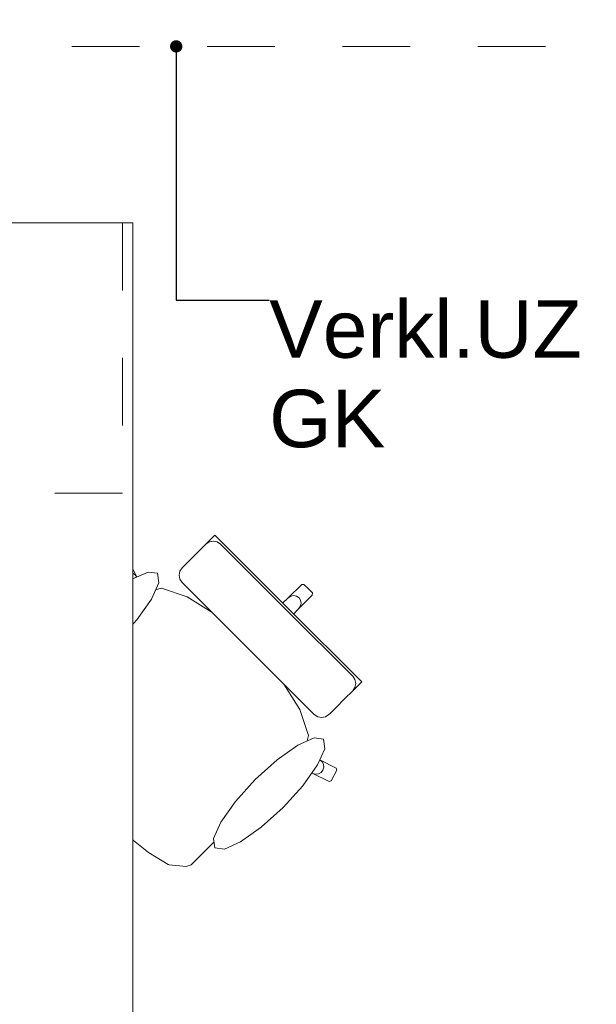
# Model space of a CAD drawing. Header units: metres. Extents: x -4 to 100, y -11 to 17.
# Tile 202 of 256: x 15.633 to 16.485, y 11.535 to 12.99. Entities that reach past the tile are written whole.
import ezdxf

# ---------------------------------------------------------------- set-up
doc = ezdxf.new("R2010")
doc.units = ezdxf.units.M
doc.header["$MEASUREMENT"] = 0
for name, pattern in [('Strichlinie eng', [0.115, 0.075, -0.04]), ('Untersicht', [0.1, 0.075, -0.025]), ('Wipeout_Contour', [1, 0, -1])]:
    doc.linetypes.add(name, pattern=pattern)
for name, color, linetype in [('152 - Bemaßung_ Beschriftung.Ausbau', 7, 'Continuous'), ('701 - Einrichtung.Möbel', 7, 'Continuous'), ('Neubau_152 - Bemaßung_ Beschriftung.Ausbau', 7, 'Continuous'), ('Neubau_653 - Abdeckung.TB Verkofferung', 7, 'Continuous')]:
    doc.layers.add(name, color=color, linetype=linetype)
doc.styles.add('ERSTELLTER_STIL_2', font='txt')
doc.dimstyles.new('ERSTELLTER_STIL__5', dxfattribs={"dimtxt": 0.1, "dimasz": 0.0532, "dimexe": 0.18, "dimexo": 0.0625, "dimgap": 0, "dimtad": 1, "dimtih": 1, "dimtoh": 1, "dimzin": 0, "dimdsep": 46, "dimtxsty": 'ERSTELLTER_STIL_2', "dimblk": 'ARROWHEAD_2', "dimblk1": 'ARROWHEAD_2', "dimblk2": 'ARROWHEAD_2', "dimcen": 0.09, "dimse1": 1, "dimse2": 1, "dimclrd": 7, "dimclre": 7, "dimclrt": 7, "dimazin": 0, "dimtfac": 1, "dimtdec": 4, "dimtmove": 0, "dimatfit": 3, "dimfxl": 1, "dimtolj": 1, "dimtzin": 0, "dimarcsym": 0})
doc.dimstyles.new('ERSTELLTER_STIL__8', dxfattribs={"dimtxt": 0.18, "dimasz": 0.03648, "dimexe": 0.18, "dimexo": 0.0625, "dimgap": 0, "dimtad": 0, "dimtih": 1, "dimtoh": 1, "dimdec": 4, "dimzin": 0, "dimdsep": 46, "dimcen": 0.09, "dimadec": 0, "dimazin": 0, "dimtfac": 1, "dimtdec": 4, "dimtmove": 0, "dimatfit": 3, "dimldrblk": 'ARROWHEAD_11', "dimfxl": 1, "dimtolj": 1, "dimtzin": 0, "dimarcsym": 0})

# ---------------------------------------------------------------- blocks, each defined once
blk = doc.blocks.new('ARROWHEAD_11')
at = {"color": 0, "linetype": 'Continuous', "lineweight": 0}
blk.add_line((0, 0), (-1, 0), dxfattribs=at)
at = {"color": 0, "linetype": 'Continuous', "lineweight": 0, "const_width": 0.25, "flags": 128}
blk.add_lwpolyline([(-0.125, 0, 1), (0.125, 0, 1)], format="xyb", close=True, dxfattribs=at)
blk = doc.blocks.new('*D326')
at = {"layer": '152 - Bemaßung_ Beschriftung.Ausbau', "color": 7, "linetype": 'Continuous', "lineweight": 5}
for p, q in [((15, 15.3025), (15, 15.4075)), ((15.0202, 15.39), (14.9798, 15.32)), ((18.4902, 15.39), (18.4498, 15.32)), ((14.84, 15.355), (15, 15.355)), ((15, 15.355), (18.47, 15.355))]:
    blk.add_line(p, q, dxfattribs=at)
at = {"layer": '152 - Bemaßung_ Beschriftung.Ausbau', "color": 7, "lineweight": 5, "char_height": 0.1, "attachment_point": 7, "style": 'ERSTELLTER_STIL_2'}
for s, insert in [('\\A1;{\\pql;\\fArial|b0|i0|c0|p38;3,47}', (16.5261, 15.375)), ('\\A1;{\\pql;\\fArial|b0|i0|c0|p38;13}', (18.298, 15.375))]:
    blk.add_mtext(s, dxfattribs=dict(at, insert=insert))
blk = doc.blocks.new('ARROWHEAD_2')
at = {"color": 0, "linetype": 'Continuous', "lineweight": 0}
for p, q in [((-0.378, -0.655), (0.378, 0.655)), ((0, 0), (-1, 0))]:
    blk.add_line(p, q, dxfattribs=at)
blk = doc.blocks.new('*D327')
at = {"layer": '152 - Bemaßung_ Beschriftung.Ausbau', "color": 7, "linetype": 'Continuous', "lineweight": 5}
for p, q in [((18.47, 15.3025), (18.47, 15.4075)), ((18.4902, 15.39), (18.4498, 15.32)), ((18.6202, 15.39), (18.5798, 15.32)), ((15, 15.355), (18.47, 15.355)), ((18.47, 15.355), (18.6, 15.355))]:
    blk.add_line(p, q, dxfattribs=at)

msp = doc.modelspace()

# ---------------------------------------------------------------- linework, layer by layer
at = {"layer": 'Neubau_653 - Abdeckung.TB Verkofferung', "color": 1, "linetype": 'Untersicht', "lineweight": 9}
msp.add_line((15.11, 12.9505), (18.6, 12.9505), dxfattribs=at)

# ---------------------------------------------------------------- wipeouts: each hides what was drawn before it
at = {"color": 254, "linetype": 'Wipeout_Contour', "lineweight": 0, "ltscale": 572.978514}
msp.add_wipeout([(15.9223, 11.7769), (16.0351, 11.8897), (16.0658, 11.8759), (16.0901, 11.8639), (16.0931, 11.8649), (16.1016, 11.881), (16.1007, 11.884), (16.0763, 11.896), (16.0536, 11.9084), (16.0597, 11.9323), (16.047, 11.9706), (16.0174, 12.0174), (15.9995, 12.0378), (16.0204, 12.0587), (16.0365, 12.0749), (16.0194, 12.092), (16.0453, 12.1198), (16.0652, 12.1397), (16.0653, 12.1429), (16.0591, 12.1491), (15.7409, 11.8309), (15.7833, 11.7911), (15.7839, 11.7907), (15.823, 11.7592), (15.8524, 11.7414), (15.854, 11.7408), (15.8791, 11.7384), (15.8861, 11.7407), (15.9028, 11.7575)], dxfattribs=at).dxf.layer = '701 - Einrichtung.Möbel'

# ---------------------------------------------------------------- next in the draw order: linework, layer by layer
at = {"layer": '701 - Einrichtung.Möbel', "color": 7, "linetype": 'Continuous', "lineweight": 5}
for p, q in [((16.0797, 11.8934), (16.0763, 11.896)), ((16.1007, 11.884), (16.0763, 11.896)), ((16.0818, 11.8897), (16.0797, 11.8934)), ((16.0822, 11.8853), (16.0818, 11.8897)), ((16.07, 11.8748), (16.0743, 11.8754)), ((16.0743, 11.8754), (16.0782, 11.8776)), ((16.0782, 11.8776), (16.0809, 11.8811)), ((16.0809, 11.8811), (16.0822, 11.8853)), ((16.0931, 11.8649), (16.1016, 11.881)), ((16.1016, 11.881), (16.1007, 11.884)), ((16.0901, 11.8639), (16.0931, 11.8649)), ((15.7833, 11.7911), (15.7839, 11.7907)), ((15.7839, 11.7907), (15.823, 11.7592)), ((15.9028, 11.7575), (15.9223, 11.7769)), ((15.823, 11.7592), (15.8524, 11.7414)), ((15.8861, 11.7407), (15.9028, 11.7575)), ((15.8524, 11.7414), (15.854, 11.7408)), ((15.854, 11.7408), (15.8791, 11.7384)), ((15.8791, 11.7384), (15.8861, 11.7407))]:
    msp.add_line(p, q, dxfattribs=at)

# ---------------------------------------------------------------- next in the draw order: wipeouts: each hides what was drawn before it
at = {"color": 254, "linetype": 'Wipeout_Contour', "lineweight": 0, "ltscale": 581.989427}
msp.add_wipeout([(15.687, 12.0123), (15.6675, 11.9928), (15.6508, 11.9761), (15.6485, 11.9691), (15.6508, 11.9439), (15.6514, 11.9424), (15.6692, 11.913), (15.7007, 11.8739), (15.7012, 11.8733), (15.7409, 11.8309), (16.0591, 12.1491), (16.0529, 12.1553), (16.0497, 12.1552), (16.0298, 12.1353), (16.002, 12.1093), (15.9849, 12.1265), (15.9687, 12.1104), (15.9479, 12.0895), (15.9274, 12.1074), (15.8806, 12.137), (15.8423, 12.1497), (15.8184, 12.1436), (15.8061, 12.1663), (15.794, 12.1907), (15.7911, 12.1916), (15.7749, 12.1831), (15.7739, 12.1801), (15.7859, 12.1558), (15.7997, 12.1251)], dxfattribs=at).dxf.layer = '701 - Einrichtung.Möbel'

# ---------------------------------------------------------------- next in the draw order: linework, layer by layer
at = {"layer": '701 - Einrichtung.Möbel', "color": 7, "linetype": 'Continuous', "lineweight": 5}
for p, q in [((15.7739, 12.1801), (15.7749, 12.1831)), ((15.7859, 12.1558), (15.7739, 12.1801)), ((15.7749, 12.1831), (15.7911, 12.1916)), ((15.7911, 12.1916), (15.794, 12.1907)), ((15.794, 12.1907), (15.8061, 12.1663)), ((15.7854, 12.1643), (15.7876, 12.1681)), ((15.7876, 12.1681), (15.7911, 12.1709)), ((15.7911, 12.1709), (15.7953, 12.1722)), ((15.7953, 12.1722), (15.7997, 12.1718)), ((15.7997, 12.1718), (15.8034, 12.1697)), ((15.8034, 12.1697), (15.8061, 12.1663)), ((15.8061, 12.1663), (15.8184, 12.1436)), ((15.7848, 12.16), (15.7854, 12.1643)), ((15.7859, 12.1558), (15.7848, 12.16)), ((15.7997, 12.1251), (15.7859, 12.1558)), ((16.0298, 12.1353), (16.0497, 12.1552)), ((16.0497, 12.1552), (16.0529, 12.1553)), ((16.0529, 12.1553), (16.0591, 12.1491)), ((15.8182, 12.1435), (15.7997, 12.1251)), ((15.8182, 12.1435), (15.8184, 12.1436)), ((15.8184, 12.1436), (15.8423, 12.1497)), ((15.8423, 12.1497), (15.8806, 12.137)), ((15.8806, 12.137), (15.9274, 12.1074)), ((16.0298, 12.1353), (16.0335, 12.1378)), ((16.0335, 12.1378), (16.0378, 12.1388)), ((16.0378, 12.1388), (16.0421, 12.138)), ((16.0421, 12.138), (16.0457, 12.1356)), ((16.0453, 12.1198), (16.0652, 12.1397)), ((16.0653, 12.1429), (16.0591, 12.1491)), ((16.0652, 12.1397), (16.0653, 12.1429)), ((15.687, 12.0123), (15.7997, 12.1251)), ((15.9687, 12.1104), (15.9849, 12.1265)), ((15.9849, 12.1265), (16.002, 12.1093)), ((16.002, 12.1093), (16.0298, 12.1353)), ((16.0453, 12.1198), (16.0478, 12.1235)), ((16.048, 12.1321), (16.0457, 12.1356)), ((16.0478, 12.1235), (16.0488, 12.1278)), ((16.0488, 12.1278), (16.048, 12.1321)), ((15.9274, 12.1074), (15.9479, 12.0895)), ((15.9479, 12.0895), (15.9687, 12.1104)), ((16.002, 12.1093), (16.0107, 12.1007)), ((16.0194, 12.092), (16.0453, 12.1198)), ((16.0194, 12.092), (16.0107, 12.1007)), ((15.9479, 12.0895), (15.9754, 12.0654)), ((16.0365, 12.0749), (16.0194, 12.092)), ((15.9995, 12.0378), (15.9754, 12.0654)), ((16.0204, 12.0587), (16.0365, 12.0749)), ((15.9995, 12.0378), (16.0204, 12.0587)), ((16.0174, 12.0174), (15.9995, 12.0378)), ((15.6675, 11.9928), (15.687, 12.0123)), ((16.047, 11.9706), (16.0174, 12.0174)), ((15.6508, 11.9761), (15.6675, 11.9928)), ((15.6485, 11.9691), (15.6508, 11.9761)), ((15.6508, 11.9439), (15.6485, 11.9691)), ((16.0597, 11.9323), (16.047, 11.9706)), ((15.6514, 11.9424), (15.6508, 11.9439)), ((15.6692, 11.913), (15.6514, 11.9424)), ((16.0536, 11.9084), (16.0597, 11.9323)), ((15.7007, 11.8739), (15.6692, 11.913)), ((16.0535, 11.9082), (16.0351, 11.8897)), ((16.0535, 11.9082), (16.0536, 11.9084)), ((16.0763, 11.896), (16.0536, 11.9084)), ((15.9223, 11.7769), (16.0351, 11.8897)), ((16.0351, 11.8897), (16.0658, 11.8759)), ((16.0658, 11.8759), (16.07, 11.8748)), ((16.0658, 11.8759), (16.0901, 11.8639)), ((15.7012, 11.8733), (15.7007, 11.8739)), ((15.7409, 11.8309), (15.7012, 11.8733)), ((15.7409, 11.8309), (15.7833, 11.7911))]:
    msp.add_line(p, q, dxfattribs=at)

# ---------------------------------------------------------------- next in the draw order: wipeouts: each hides what was drawn before it
at = {"color": 254, "linetype": 'Wipeout_Contour', "lineweight": 0, "ltscale": 317.874898}
msp.add_wipeout([(15.7356, 12.1122), (15.7064, 12.0799), (15.6848, 12.0494), (15.6741, 12.0252), (15.6759, 12.0112), (15.6899, 12.0094), (15.7141, 12.0201), (15.7446, 12.0417), (15.7769, 12.0709), (15.8061, 12.1032), (15.8277, 12.1338), (15.8384, 12.1579), (15.8366, 12.1719), (15.8226, 12.1737), (15.7985, 12.163), (15.7679, 12.1414)], dxfattribs=at).dxf.layer = '701 - Einrichtung.Möbel'
at = {"color": 254, "linetype": 'Wipeout_Contour', "lineweight": 0, "ltscale": 296.039885}
msp.add_wipeout([(16.0682, 11.963), (16.0732, 11.9596), (16.079, 11.9585), (16.0849, 11.9596), (16.0898, 11.9629), (16.0923, 11.9653), (16.098, 11.9711), (16.1154, 11.9885), (16.1226, 11.9956), (16.125, 11.9981), (16.1305, 12.0036), (16.1329, 12.006), (16.1382, 12.0113), (16.0298, 12.1197), (15.9706, 12.0606)], dxfattribs=at).dxf.layer = '701 - Einrichtung.Möbel'
at = {"color": 254, "linetype": 'Wipeout_Contour', "lineweight": 0, "ltscale": 318.646608}
msp.add_wipeout([(16.0223, 11.8256), (16.0514, 11.8579), (16.073, 11.8885), (16.0838, 11.9126), (16.082, 11.9266), (16.0679, 11.9284), (16.0438, 11.9177), (16.0133, 11.8961), (15.9809, 11.8669), (15.9518, 11.8346), (15.9302, 11.804), (15.9194, 11.7799), (15.9212, 11.7659), (15.9353, 11.7641), (15.9594, 11.7748), (15.9899, 11.7964)], dxfattribs=at).dxf.layer = '701 - Einrichtung.Möbel'

# ---------------------------------------------------------------- next in the draw order: linework, layer by layer
at = {"layer": '701 - Einrichtung.Möbel', "color": 7, "linetype": 'Continuous', "lineweight": 5}
for p, q in [((16.1249, 12.0197), (16.1283, 12.0147)), ((16.1283, 12.0147), (16.1295, 12.0089)), ((16.1295, 12.0089), (16.1283, 12.003)), ((16.1305, 12.0036), (16.1329, 12.006)), ((16.1329, 12.006), (16.1382, 12.0113)), ((16.1154, 11.9885), (16.1226, 11.9956)), ((16.1226, 11.9956), (16.125, 11.9981)), ((16.125, 11.9981), (16.1305, 12.0036)), ((16.1283, 12.003), (16.125, 11.9981)), ((16.098, 11.9711), (16.1154, 11.9885)), ((16.0682, 11.963), (16.0732, 11.9596)), ((16.0849, 11.9596), (16.0898, 11.9629)), ((16.0898, 11.9629), (16.0923, 11.9653)), ((16.0923, 11.9653), (16.098, 11.9711)), ((16.0732, 11.9596), (16.079, 11.9585)), ((16.079, 11.9585), (16.0849, 11.9596))]:
    msp.add_line(p, q, dxfattribs=at)
at = {"layer": '701 - Einrichtung.Möbel', "color": 7, "linetype": 'Continuous', "lineweight": 5, "flags": 128}
for points in [[(15.7356, 12.1122), (15.7679, 12.1414), (15.7985, 12.163), (15.8226, 12.1737), (15.8366, 12.1719), (15.8384, 12.1579), (15.8277, 12.1338), (15.8061, 12.1032), (15.7769, 12.0709), (15.7446, 12.0417), (15.7141, 12.0201), (15.6899, 12.0094), (15.6759, 12.0112), (15.6741, 12.0252), (15.6848, 12.0494), (15.7064, 12.0799)], [(16.0223, 11.8256), (16.0514, 11.8579), (16.073, 11.8885), (16.0838, 11.9126), (16.082, 11.9266), (16.0679, 11.9284), (16.0438, 11.9177), (16.0133, 11.8961), (15.9809, 11.8669), (15.9518, 11.8346), (15.9302, 11.804), (15.9194, 11.7799), (15.9212, 11.7659), (15.9353, 11.7641), (15.9594, 11.7748), (15.9899, 11.7964)]]:
    msp.add_lwpolyline(points, close=True, dxfattribs=at)

# ---------------------------------------------------------------- next in the draw order: wipeouts: each hides what was drawn before it
at = {"color": 254, "linetype": 'Wipeout_Contour', "lineweight": 0, "ltscale": 305.709153}
msp.add_wipeout([(15.873, 12.1582), (15.9706, 12.0606), (16.0298, 12.1197), (15.9213, 12.2282), (15.916, 12.2229), (15.9136, 12.2205), (15.9081, 12.215), (15.9056, 12.2125), (15.8985, 12.2054), (15.8811, 12.188), (15.8753, 12.1822), (15.8729, 12.1798), (15.8696, 12.1749), (15.8685, 12.169), (15.8697, 12.1632)], dxfattribs=at).dxf.layer = '701 - Einrichtung.Möbel'

# ---------------------------------------------------------------- next in the draw order: linework, layer by layer
at = {"layer": '701 - Einrichtung.Möbel', "color": 7, "linetype": 'Continuous', "lineweight": 5}
for p, q in [((15.916, 12.2229), (15.9213, 12.2282)), ((15.9213, 12.2282), (16.0298, 12.1197)), ((15.8985, 12.2054), (15.9056, 12.2125)), ((15.9056, 12.2125), (15.9081, 12.215)), ((15.9081, 12.215), (15.9136, 12.2205)), ((15.9131, 12.2183), (15.9081, 12.215)), ((15.9189, 12.2194), (15.9131, 12.2183)), ((15.9136, 12.2205), (15.916, 12.2229)), ((15.9247, 12.2182), (15.9189, 12.2194)), ((15.9297, 12.2149), (15.9247, 12.2182)), ((16.0273, 12.1173), (15.9297, 12.2149)), ((15.8811, 12.188), (15.8985, 12.2054)), ((15.8696, 12.1749), (15.8729, 12.1798)), ((15.8729, 12.1798), (15.8753, 12.1822)), ((15.8753, 12.1822), (15.8811, 12.188)), ((15.8685, 12.169), (15.8696, 12.1749)), ((15.8697, 12.1632), (15.8685, 12.169)), ((15.873, 12.1582), (15.8697, 12.1632)), ((15.9706, 12.0606), (15.873, 12.1582)), ((16.0273, 12.1173), (16.1249, 12.0197)), ((16.1382, 12.0113), (16.0298, 12.1197)), ((15.9706, 12.0606), (16.0682, 11.963))]:
    msp.add_line(p, q, dxfattribs=at)

# ---------------------------------------------------------------- next in the draw order: wipeouts: each hides what was drawn before it
at = {"color": 254, "linetype": 'Wipeout_Contour', "lineweight": 0, "ltscale": 118.870837}
msp.add_wipeout([(15, 10.69), (17.2, 10.69), (17.2, 11.49), (15.8, 11.49), (15.8, 12.69), (15, 12.69)], dxfattribs=at).dxf.layer = '701 - Einrichtung.Möbel'

# ---------------------------------------------------------------- next in the draw order: linework, layer by layer
at = {"layer": '701 - Einrichtung.Möbel', "color": 7, "linetype": 'Strichlinie eng', "lineweight": 5}
for p, q in [((15.785, 12.69), (15.785, 12.29)), ((15.785, 12.29), (15, 12.29))]:
    msp.add_line(p, q, dxfattribs=at)
at = {"layer": '701 - Einrichtung.Möbel', "color": 7, "linetype": 'Continuous', "lineweight": 5, "flags": 128}
msp.add_lwpolyline([(15, 10.69), (15, 12.69), (15.8, 12.69), (15.8, 11.49), (17.2, 11.49), (17.2, 10.69)], close=True, dxfattribs=at)

# ---------------------------------------------------------------- next in the draw order: texts
at = {"layer": 'Neubau_152 - Bemaßung_ Beschriftung.Ausbau', "color": 1, "linetype": 'Continuous', "lineweight": 13, "insert": (16.0015, 12.5753), "char_height": 0.085, "attachment_point": 1, "line_spacing_factor": 0.933036, "style": 'ERSTELLTER_STIL_2'}
msp.add_mtext('\\A1;{\\pql;\\fArial|b0|i0|c0|p38;Verkl.U\\fArial|b0|i0|c0|p38;Z\\P\\pql;\\fArial|b0|i0|c0|p38;GK}', dxfattribs=at)

# ---------------------------------------------------------------- next in the draw order: dimensions: what is measured, and where the dimension line sits
at = {"layer": '152 - Bemaßung_ Beschriftung.Ausbau', "color": 7, "linetype": 'Continuous', "lineweight": 5}
for base, p1, p2, picture, middle in [((18.47, 15.355), (15, 10.735), (18.47, 10.75), '*D326', (16.656, 15.425)), ((18.6, 15.355), (18.47, 10.75), (18.6, 10.75), '*D327', (18.3742, 15.425))]:
    dim = msp.add_linear_dim(base=base, p1=p1, p2=p2, angle=0, dimstyle='ERSTELLTER_STIL__5', dxfattribs=at)
    dim.commit()
    dim.dimension.update_dxf_attribs({"geometry": picture, "text_midpoint": middle, "dimtype": 160})

# ---------------------------------------------------------------- next in the draw order: leaders
at = {"layer": '152 - Bemaßung_ Beschriftung.Ausbau', "color": 7, "linetype": 'Continuous', "lineweight": 9, "annotation_type": 0, "has_hookline": 1, "hookline_direction": 0, "text_width": 0.9653}
msp.add_leader([(14.9454, 12.4902), (15.7386, 14.4341), (15.7886, 14.4341)], dimstyle='ERSTELLTER_STIL__8', dxfattribs=at)
at = {"layer": 'Neubau_152 - Bemaßung_ Beschriftung.Ausbau', "color": 1, "linetype": 'Continuous', "lineweight": 13, "annotation_type": 0, "has_hookline": 1, "hookline_direction": 0, "text_width": 0.458}
msp.add_leader([(15.8642, 12.9505), (15.8642, 12.5753), (16.0015, 12.5753)], dimstyle='ERSTELLTER_STIL__8', dxfattribs=at)

doc.saveas('drawing.dxf')
